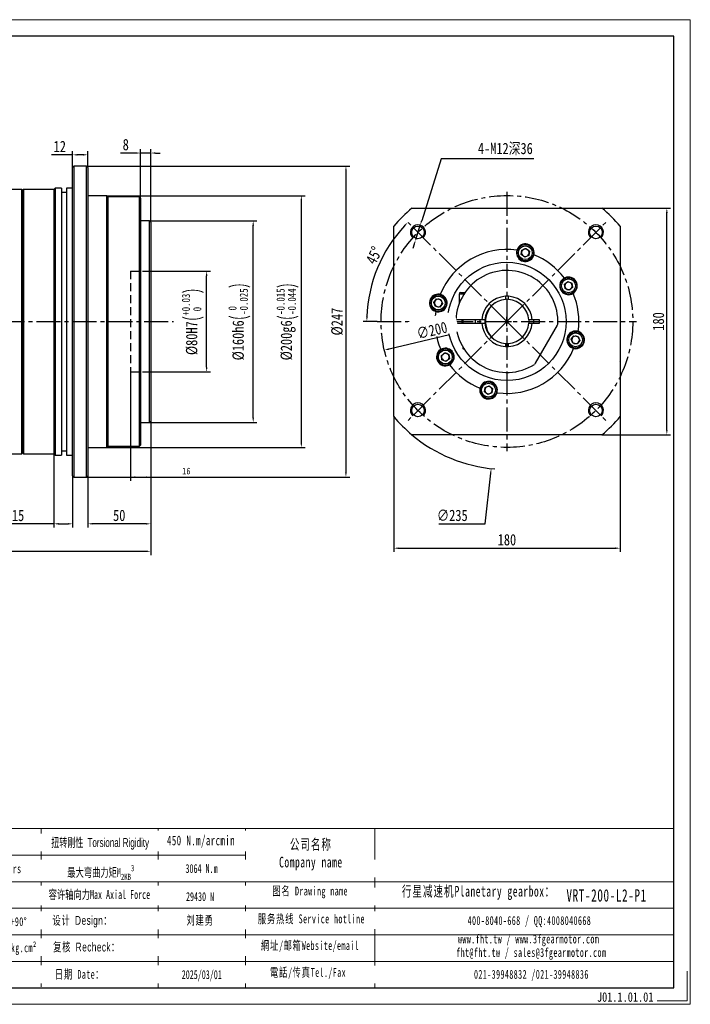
# Model space of a CAD drawing. Header units: millimetres. Extents: x 10014 to 11120, y 367 to 1148.
# Tile 8 of 8: x 10587 to 11120, y 367 to 1148. Entities that reach past the tile are written whole.
import ezdxf

# ---------------------------------------------------------------- set-up
doc = ezdxf.new("R2010")
doc.units = ezdxf.units.MM
doc.header["$PDSIZE"] = -5
doc.linetypes.add('CENTER2', pattern=[28.575, 19.05, -3.175, 3.175, -3.175])
doc.linetypes.add('DASHED2', pattern=[9.525, 6.35, -3.175])
doc.layers.get('Defpoints').update_dxf_attribs({"lineweight": 18})
for name, color, linetype in [('1轮廓实线层', 7, 'Continuous'), ('2细线层', 4, 'Continuous'), ('3中心线层', 1, 'CENTER2'), ('4虚线层', 6, 'DASHED2'), ('6文字层', 3, 'Continuous')]:
    doc.layers.add(name, color=color, linetype=linetype)
for name, color, linetype, lineweight in [('7标注层', 4, 'Continuous', 18), ('SLD-0', 7, 'Continuous', 18), ('图框_外框线', 7, 'Continuous', 18)]:
    doc.layers.add(name, color=color, linetype=linetype, lineweight=lineweight)
doc.styles.add('TH_GBDIM', font='txt', dxfattribs={"width": 0.8})
doc.styles.add('标准', font='txt', dxfattribs={"width": 0.667})
doc.styles.add('样式 1', font='txt', dxfattribs={"width": 0.8})
doc.dimstyles.new('TH_GBDIM', dxfattribs={"dimscale": 1.5, "dimtxt": 3.5, "dimasz": 2.5, "dimexe": 2, "dimexo": 0, "dimgap": 1.5, "dimtad": 1, "dimdec": 1, "dimdsep": 46, "dimtxsty": 'TH_GBDIM', "dimcen": 2.5, "dimdle": 5, "dimclrd": 4, "dimclre": 4, "dimclrt": 3, "dimadec": 0, "dimazin": 0, "dimtfac": 0.714286, "dimtdec": 1, "dimtmove": 0, "dimatfit": 3, "dimfxl": 1, "dimtolj": 1, "dimarcsym": 0})

# ---------------------------------------------------------------- blocks, each defined once
blk = doc.blocks.new('*U12')
at = {"layer": '3中心线层'}
blk.add_line((-39.9, -39.9), (39.9, 39.9), dxfattribs=at)
blk = doc.blocks.new('*U11')
at = {"layer": '1轮廓实线层', "color": 0, "linetype": 'ByBlock', "lineweight": -2, "transparency": 16777216}
for p, rotation in [((2649.2, 4079.53), 90), ((2649.2, 3999.73), 180), ((2729.01, 3999.73), 270)]:
    blk.add_blockref('*U12', p, dxfattribs=dict(at, rotation=rotation))
blk.add_blockref('*U12', (2729.01, 4079.53), dxfattribs=at)
blk = doc.blocks.new('*D19')
at = {"layer": '7标注层', "color": 4, "lineweight": -2}
blk.add_line((10871.14, 908.85), (10859.81, 908.85), dxfattribs=at)
blk.add_arc((10974.14, 908.85), 111.33, 136.93002, 178.06998, dxfattribs=at)
at = {"layer": '7标注层', "color": 4}
for points in [[(10893.26, 984.45), (10892.36, 985.32), (10895.42, 987.58)], [(10862.25, 912.61), (10863.5, 912.59), (10862.81, 908.85)]]:
    blk.add_solid(points, dxfattribs=at)
at = {"layer": 'Defpoints', "color": 0}
for p in [(10894.33, 988.66), (10866.6, 937.67), (10871.14, 908.85), (10974.14, 908.85), (11077.14, 908.85)]:
    blk.add_point(p, dxfattribs=at)
at = {"layer": '7标注层', "color": 3, "insert": (10868.54, 961.35), "char_height": 9, "attachment_point": 5, "rotation": 63.56604, "style": 'TH_GBDIM'}
blk.add_mtext('\\A1;45%%d', dxfattribs=at)
blk = doc.blocks.new('*D20')
at = {"layer": '7标注层', "color": 4, "lineweight": -2}
for p, q in [((10884.14, 833.31), (10884.14, 725.79)), ((11064.14, 833.31), (11064.14, 725.79)), ((10887.89, 728.79), (11060.39, 728.79))]:
    blk.add_line(p, q, dxfattribs=at)
at = {"layer": '7标注层', "color": 4}
for points in [[(10887.89, 729.41), (10887.89, 728.16), (10884.14, 728.79)], [(11060.39, 728.16), (11060.39, 729.41), (11064.14, 728.79)]]:
    blk.add_solid(points, dxfattribs=at)
at = {"layer": 'Defpoints', "color": 0}
for p in [(10884.14, 833.31), (11064.14, 833.31), (11064.14, 728.79)]:
    blk.add_point(p, dxfattribs=at)
at = {"layer": '7标注层', "color": 3, "insert": (10974.14, 735.44), "char_height": 9, "attachment_point": 5, "style": 'TH_GBDIM'}
blk.add_mtext('\\A1;180', dxfattribs=at)
blk = doc.blocks.new('*D21')
at = {"layer": '7标注层', "color": 4, "lineweight": -2}
for p, q in [((10970.39, 908.85), (10977.89, 908.85)), ((10974.14, 905.1), (10974.14, 912.6)), ((10956.9, 748.15), (10961.21, 788.3)), ((10920.15, 748.15), (10956.9, 748.15))]:
    blk.add_line(p, q, dxfattribs=at)
blk.add_arc((10974.14, 908.85), 117.5, 229.99225, 265.34139, dxfattribs=at)
at = {"layer": '7标注层', "color": 4}
blk.add_solid([(10961.83, 788.23), (10960.59, 788.36), (10961.61, 792.02)], dxfattribs=at)
at = {"layer": 'Defpoints', "color": 0}
for p in [(10986.67, 1025.68), (10961.61, 792.02)]:
    blk.add_point(p, dxfattribs=at)
at = {"layer": '7标注层', "color": 3, "insert": (10930.69, 754.8), "char_height": 9, "attachment_point": 5, "style": 'TH_GBDIM'}
blk.add_mtext('\\A1;{∅235}{}{}', dxfattribs=at)
blk = doc.blocks.new('*D22')
at = {"layer": '7标注层', "color": 4, "lineweight": -2}
for p, q in [((10922, 1037.97), (10906.38, 988.86)), ((10995.6, 1037.97), (10922, 1037.97)), ((10901.61, 973.85), (10905.25, 985.28)), ((10900.47, 970.27), (10899.34, 966.7))]:
    blk.add_line(p, q, dxfattribs=at)
at = {"layer": '7标注层', "color": 4}
for points in [[(10905.79, 989.05), (10906.98, 988.67), (10905.25, 985.28)], [(10901.07, 970.08), (10899.88, 970.46), (10901.61, 973.85)]]:
    blk.add_solid(points, dxfattribs=at)
at = {"layer": 'Defpoints', "color": 0}
for p in [(10905.25, 985.28), (10901.61, 973.85)]:
    blk.add_point(p, dxfattribs=at)
at = {"layer": '7标注层', "color": 3, "insert": (10972.87, 1045.78), "char_height": 9, "attachment_point": 5, "style": 'TH_GBDIM'}
blk.add_mtext('\\A1;{4-M12深36}{}{}', dxfattribs=at)
blk = doc.blocks.new('*D25')
at = {"layer": '7标注层', "color": 4, "lineweight": -2}
for p, q in [((10691.03, 829.71), (10691.03, 723.32)), ((10443.53, 819.21), (10443.53, 723.32)), ((10447.28, 726.32), (10687.28, 726.32))]:
    blk.add_line(p, q, dxfattribs=at)
at = {"layer": '7标注层', "color": 4}
for points in [[(10447.28, 726.94), (10447.28, 725.69), (10443.53, 726.32)], [(10687.28, 725.69), (10687.28, 726.94), (10691.03, 726.32)]]:
    blk.add_solid(points, dxfattribs=at)
at = {"layer": 'Defpoints', "color": 0}
for p in [(10691.03, 829.71), (10443.53, 819.21), (10691.03, 726.32)]:
    blk.add_point(p, dxfattribs=at)
at = {"layer": '7标注层', "color": 3, "insert": (10568.78, 732.92), "char_height": 9, "attachment_point": 5, "style": 'TH_GBDIM'}
blk.add_mtext('\\A1;247.5', dxfattribs=at)
blk = doc.blocks.new('*D26')
at = {"layer": '7标注层', "color": 4, "lineweight": -2}
for p, q in [((10691.03, 948.71), (10738.51, 948.71)), ((10735.51, 872.46), (10735.51, 944.96)), ((10691.03, 868.71), (10738.51, 868.71))]:
    blk.add_line(p, q, dxfattribs=at)
at = {"layer": '7标注层', "color": 4}
for points in [[(10736.13, 944.96), (10734.88, 944.96), (10735.51, 948.71)], [(10734.88, 872.46), (10736.13, 872.46), (10735.51, 868.71)]]:
    blk.add_solid(points, dxfattribs=at)
at = {"layer": 'Defpoints', "color": 0}
for p in [(10691.03, 948.71), (10735.51, 948.71), (10691.03, 868.71)]:
    blk.add_point(p, dxfattribs=at)
at = {"layer": '7标注层', "color": 3, "insert": (10724.61, 908.71), "char_height": 9, "attachment_point": 5, "rotation": 90, "style": 'TH_GBDIM'}
blk.add_mtext('\\A1;{%%c80}{}{H7\\H0.7143x;{\\H2x;\\W0.5;(}\\S+0.03^  0;{\\H2x;\\W0.5;)}}', dxfattribs=at)
blk = doc.blocks.new('*D27')
at = {"layer": '7标注层', "color": 4, "lineweight": -2}
for p, q in [((10675.03, 868.71), (10675.03, 782.21)), ((10691.03, 829.71), (10691.03, 782.21)), ((10678.78, 785.21), (10687.28, 785.21)), ((10691.03, 785.21), (10724.15, 785.21))]:
    blk.add_line(p, q, dxfattribs=at)
at = {"layer": '7标注层', "color": 4}
for points in [[(10678.78, 785.83), (10678.78, 784.58), (10675.03, 785.21)], [(10687.28, 784.58), (10687.28, 785.83), (10691.03, 785.21)]]:
    blk.add_solid(points, dxfattribs=at)
at = {"layer": 'Defpoints', "color": 0}
for p in [(10675.03, 868.71), (10691.03, 829.71), (10691.03, 785.21)]:
    blk.add_point(p, dxfattribs=at)
at = {"layer": '7标注层', "color": 3, "insert": (10719.39, 790.02), "char_height": 5.25, "attachment_point": 5, "style": 'TH_GBDIM'}
blk.add_mtext('\\A1;16', dxfattribs=at)
blk = doc.blocks.new('*D28')
at = {"layer": '7标注层', "color": 4, "lineweight": -2}
for p, q in [((10690.03, 988.71), (10775.49, 988.71)), ((10772.49, 832.46), (10772.49, 984.96)), ((10690.03, 828.71), (10775.49, 828.71))]:
    blk.add_line(p, q, dxfattribs=at)
at = {"layer": '7标注层', "color": 4}
for points in [[(10773.12, 984.96), (10771.87, 984.96), (10772.49, 988.71)], [(10771.87, 832.46), (10773.12, 832.46), (10772.49, 828.71)]]:
    blk.add_solid(points, dxfattribs=at)
at = {"layer": 'Defpoints', "color": 0}
for p in [(10690.03, 988.71), (10772.49, 988.71), (10690.03, 828.71)]:
    blk.add_point(p, dxfattribs=at)
at = {"layer": '7标注层', "color": 3, "insert": (10761.59, 908.71), "char_height": 9, "attachment_point": 5, "rotation": 90, "style": 'TH_GBDIM'}
blk.add_mtext('\\A1;{%%c160}{}{h6\\H0.7143x;{\\H2x;\\W0.5;(}\\S 0^ -0.025;{\\H2x;\\W0.5;)}}', dxfattribs=at)
blk = doc.blocks.new('*D29')
at = {"layer": '7标注层', "color": 4, "lineweight": -2}
for p, q in [((10656.03, 1008.71), (10813.76, 1008.71)), ((10810.76, 812.46), (10810.76, 1004.96)), ((10656.03, 808.71), (10813.76, 808.71))]:
    blk.add_line(p, q, dxfattribs=at)
at = {"layer": '7标注层', "color": 4}
for points in [[(10811.38, 1004.96), (10810.13, 1004.96), (10810.76, 1008.71)], [(10810.13, 812.46), (10811.38, 812.46), (10810.76, 808.71)]]:
    blk.add_solid(points, dxfattribs=at)
at = {"layer": 'Defpoints', "color": 0}
for p in [(10656.03, 1008.71), (10810.76, 1008.71), (10656.03, 808.71)]:
    blk.add_point(p, dxfattribs=at)
at = {"layer": '7标注层', "color": 3, "insert": (10799.85, 908.71), "char_height": 9, "attachment_point": 5, "rotation": 90, "style": 'TH_GBDIM'}
blk.add_mtext('\\A1;{%%c200}{}{g6\\H0.7143x;{\\H2x;\\W0.5;(}\\S-0.015^ -0.044;{\\H2x;\\W0.5;)}}', dxfattribs=at)
blk = doc.blocks.new('*D30')
at = {"layer": '7标注层', "color": 4, "lineweight": -2}
for p, q in [((10640.03, 1032.21), (10849.2, 1032.21)), ((10846.2, 1028.46), (10846.2, 788.96)), ((10640.03, 785.21), (10849.2, 785.21))]:
    blk.add_line(p, q, dxfattribs=at)
at = {"layer": '7标注层', "color": 4}
for points in [[(10846.82, 1028.46), (10845.57, 1028.46), (10846.2, 1032.21)], [(10845.57, 788.96), (10846.82, 788.96), (10846.2, 785.21)]]:
    blk.add_solid(points, dxfattribs=at)
at = {"layer": 'Defpoints', "color": 0}
for p in [(10640.03, 1032.21), (10640.03, 785.21), (10846.2, 785.21)]:
    blk.add_point(p, dxfattribs=at)
at = {"layer": '7标注层', "color": 3, "insert": (10839.22, 908.71), "char_height": 9, "attachment_point": 5, "rotation": 90, "style": 'TH_GBDIM'}
blk.add_mtext('\\A1;{%%c247}{}{}', dxfattribs=at)
blk = doc.blocks.new('*D31')
at = {"layer": '7标注层', "color": 4, "lineweight": -2}
for p, q in [((10691.03, 829.71), (10691.03, 745.15)), ((10641.03, 786.21), (10641.03, 745.15)), ((10687.28, 748.15), (10644.78, 748.15))]:
    blk.add_line(p, q, dxfattribs=at)
at = {"layer": '7标注层', "color": 4}
for points in [[(10644.78, 748.77), (10644.78, 747.52), (10641.03, 748.15)], [(10687.28, 747.52), (10687.28, 748.77), (10691.03, 748.15)]]:
    blk.add_solid(points, dxfattribs=at)
at = {"layer": 'Defpoints', "color": 0}
for p in [(10691.03, 829.71), (10641.03, 786.21), (10641.03, 748.15)]:
    blk.add_point(p, dxfattribs=at)
at = {"layer": '7标注层', "color": 3, "insert": (10666.03, 754.8), "char_height": 9, "attachment_point": 5, "style": 'TH_GBDIM'}
blk.add_mtext('\\A1;50', dxfattribs=at)
blk = doc.blocks.new('*D32')
at = {"layer": '7标注层', "color": 4, "lineweight": -2}
for p, q in [((10614.03, 803.71), (10614.03, 745.15)), ((10629.03, 786.21), (10629.03, 745.15)), ((10614.03, 748.15), (10579.18, 748.15)), ((10617.78, 748.15), (10625.28, 748.15))]:
    blk.add_line(p, q, dxfattribs=at)
at = {"layer": '7标注层', "color": 4}
for points in [[(10617.78, 748.77), (10617.78, 747.52), (10614.03, 748.15)], [(10625.28, 747.52), (10625.28, 748.77), (10629.03, 748.15)]]:
    blk.add_solid(points, dxfattribs=at)
at = {"layer": 'Defpoints', "color": 0}
for p in [(10614.03, 803.71), (10629.03, 786.21), (10629.03, 748.15)]:
    blk.add_point(p, dxfattribs=at)
at = {"layer": '7标注层', "color": 3, "insert": (10585.67, 754.77), "char_height": 9, "attachment_point": 5, "style": 'TH_GBDIM'}
blk.add_mtext('\\A1;15', dxfattribs=at)
blk = doc.blocks.new('*D33')
at = {"layer": '7标注层', "color": 4, "lineweight": -2}
for p, q in [((10679.28, 1042.6), (10666.93, 1042.6)), ((10683.03, 1006.71), (10683.03, 1045.6)), ((10691.03, 1042.6), (10683.03, 1042.6)), ((10691.03, 987.71), (10691.03, 1045.6)), ((10694.78, 1042.6), (10698.53, 1042.6))]:
    blk.add_line(p, q, dxfattribs=at)
at = {"layer": '7标注层', "color": 4}
for points in [[(10679.28, 1041.97), (10679.28, 1043.22), (10683.03, 1042.6)], [(10694.78, 1043.22), (10694.78, 1041.97), (10691.03, 1042.6)]]:
    blk.add_solid(points, dxfattribs=at)
at = {"layer": 'Defpoints', "color": 0}
for p in [(10683.03, 1042.6), (10683.03, 1006.71), (10691.03, 987.71)]:
    blk.add_point(p, dxfattribs=at)
at = {"layer": '7标注层', "color": 3, "insert": (10671.23, 1049.25), "char_height": 9, "attachment_point": 5, "style": 'TH_GBDIM'}
blk.add_mtext('\\A1;8', dxfattribs=at)
blk = doc.blocks.new('*D34')
at = {"layer": '7标注层', "color": 4, "lineweight": -2}
for p, q in [((10629.03, 1041.18), (10612.29, 1041.18)), ((10629.03, 1031.21), (10629.03, 1044.18)), ((10637.28, 1041.18), (10632.78, 1041.18)), ((10641.03, 1031.21), (10641.03, 1044.18))]:
    blk.add_line(p, q, dxfattribs=at)
at = {"layer": '7标注层', "color": 4}
for points in [[(10632.78, 1041.8), (10632.78, 1040.55), (10629.03, 1041.18)], [(10637.28, 1040.55), (10637.28, 1041.8), (10641.03, 1041.18)]]:
    blk.add_solid(points, dxfattribs=at)
at = {"layer": 'Defpoints', "color": 0}
for p in [(10629.03, 1041.18), (10629.03, 1031.21), (10641.03, 1031.21)]:
    blk.add_point(p, dxfattribs=at)
at = {"layer": '7标注层', "color": 3, "insert": (10618.79, 1047.8), "char_height": 9, "attachment_point": 5, "style": 'TH_GBDIM'}
blk.add_mtext('\\A1;12', dxfattribs=at)
blk = doc.blocks.new('*D37')
at = {"layer": '7标注层', "color": 4, "lineweight": -2}
for p, q in [((11049.68, 998.85), (11104.2, 998.85)), ((11101.2, 822.6), (11101.2, 995.1)), ((11049.68, 818.85), (11104.2, 818.85))]:
    blk.add_line(p, q, dxfattribs=at)
at = {"layer": '7标注层', "color": 4}
for points in [[(11101.83, 995.1), (11100.58, 995.1), (11101.2, 998.85)], [(11100.58, 822.6), (11101.83, 822.6), (11101.2, 818.85)]]:
    blk.add_solid(points, dxfattribs=at)
at = {"layer": 'Defpoints', "color": 0}
for p in [(11049.68, 998.85), (11101.2, 998.85), (11049.68, 818.85)]:
    blk.add_point(p, dxfattribs=at)
at = {"layer": '7标注层', "color": 3, "insert": (11094.55, 908.85), "char_height": 9, "attachment_point": 5, "rotation": 90, "style": 'TH_GBDIM'}
blk.add_mtext('\\A1;180', dxfattribs=at)
blk = doc.blocks.new('*D40')
at = {"layer": '7标注层', "color": 4, "lineweight": -2}
blk.add_line((10928.57, 898.2), (10880.42, 886.95), dxfattribs=at)
at = {"layer": '7标注层', "color": 4}
blk.add_solid([(10880.27, 887.56), (10880.56, 886.34), (10876.76, 886.09)], dxfattribs=at)
at = {"layer": 'Defpoints', "color": 0}
for p in [(11071.51, 931.62), (10876.76, 886.09)]:
    blk.add_point(p, dxfattribs=at)
at = {"layer": '7标注层', "color": 3, "insert": (10914.55, 901.75), "char_height": 9, "attachment_point": 5, "rotation": 13.15674, "style": 'TH_GBDIM'}
blk.add_mtext('\\A1;∅200', dxfattribs=at)

msp = doc.modelspace()

# ---------------------------------------------------------------- linework, layer by layer
at = {"layer": '1轮廓实线层', "linetype": 'Continuous', "lineweight": 30}
for p, q in [((10630.03, 1032.21), (10629.03, 1031.21)), ((10640.03, 1032.21), (10630.03, 1032.21)), ((10630.03, 1032.21), (10630.03, 785.21)), ((10641.03, 1031.21), (10640.03, 1032.21)), ((10640.03, 908.71), (10640.03, 1032.21)), ((10629.03, 786.21), (10629.03, 1031.21)), ((10641.03, 1031.21), (10641.03, 908.71)), ((10588.53, 1013.71), (10565.53, 1013.71)), ((10589.03, 1013.21), (10588.53, 1013.71)), ((10588.53, 908.71), (10588.53, 1013.71)), ((10590.03, 1013.71), (10589.03, 1012.71)), ((10589.03, 1013.21), (10589.03, 908.71)), ((10614.03, 1013.71), (10590.03, 1013.71)), ((10590.03, 1013.71), (10590.03, 803.71)), ((10615.03, 1014.71), (10614.03, 1013.71)), ((10614.03, 1013.71), (10614.03, 803.71)), ((10620.03, 1014.71), (10615.03, 1014.71)), ((10615.03, 1014.71), (10615.03, 802.71)), ((10620.03, 1014.71), (10620.03, 802.71)), ((10624.03, 1011.21), (10620.03, 1011.21)), ((10629.03, 1014.71), (10624.03, 1014.71)), ((10624.03, 1014.71), (10624.03, 802.71)), ((10656.03, 1008.71), (10641.03, 1008.71)), ((10657.03, 1007.71), (10656.03, 1008.71)), ((10656.03, 1008.71), (10656.03, 808.71)), ((10682.03, 1007.71), (10657.03, 1007.71)), ((10657.03, 1007.71), (10657.03, 809.71)), ((10683.03, 1006.71), (10682.03, 1007.71)), ((10682.03, 908.71), (10682.03, 1007.71)), ((10683.03, 1006.71), (10683.03, 908.71)), ((10898.6, 998.85), (11049.68, 998.85)), ((10690.03, 988.71), (10683.03, 988.71)), ((10691.03, 987.71), (10690.03, 988.71)), ((10690.03, 828.71), (10690.03, 988.71)), ((10691.03, 987.71), (10691.03, 829.71)), ((10884.14, 833.31), (10884.14, 984.39)), ((11064.14, 984.39), (11064.14, 833.31)), ((10982.23, 965.93), (10982.06, 965.45)), ((10985.56, 962.11), (10986.02, 965.54)), ((10988.31, 960), (10985.56, 962.11)), ((10986.02, 965.54), (10989.22, 966.86)), ((10989.22, 966.86), (10991.96, 964.75)), ((10991.96, 964.75), (10991.51, 961.32)), ((10995.58, 961.83), (10995.68, 962.33)), ((10991.51, 961.32), (10988.31, 960)), ((11020.22, 943.5), (11019.76, 943.27)), ((11019.87, 938.43), (11022.62, 940.54)), ((11020.32, 935), (11019.87, 938.43)), ((11022.62, 940.54), (11025.82, 939.21)), ((11025.82, 939.21), (11026.27, 935.78)), ((10936.14, 930.6), (10936.14, 922.86)), ((10939.97, 930.6), (10936.14, 930.6)), ((10937.39, 931.85), (10940.8, 931.85)), ((11023.52, 933.67), (11020.32, 935)), ((11026.27, 935.78), (11023.52, 933.67)), ((11026.76, 931.16), (11027.18, 931.44)), ((10916.13, 923.93), (10918.24, 926.68)), ((10917.45, 920.73), (10916.13, 923.93)), ((10918.24, 926.68), (10921.68, 926.22)), ((10921.16, 930.29), (10920.66, 930.39)), ((10923, 923.02), (10920.89, 920.28)), ((10921.68, 926.22), (10923, 923.02)), ((10972.89, 928.82), (10972.89, 928.31)), ((10972.89, 928.31), (10972.89, 926.89)), ((10972.89, 926.89), (10972.89, 926.31)), ((10975.39, 928.31), (10975.39, 928.82)), ((10975.39, 926.89), (10975.39, 928.31)), ((10975.39, 926.31), (10975.39, 926.89)), ((10917.06, 916.94), (10917.54, 916.78)), ((10920.89, 920.28), (10917.45, 920.73)), ((10588.53, 803.71), (10588.53, 908.71)), ((10589.03, 908.71), (10589.03, 804.21)), ((10640.03, 785.21), (10640.03, 908.71)), ((10641.03, 908.71), (10641.03, 786.21)), ((10682.03, 809.71), (10682.03, 908.71)), ((10683.03, 908.71), (10683.03, 810.71)), ((10934.16, 910.1), (10933.66, 910.1)), ((10933.66, 907.6), (10934.16, 907.6)), ((10953.18, 910.1), (10934.16, 910.1)), ((10934.16, 907.6), (10953.18, 907.6)), ((10939.14, 910.1), (10939.14, 907.6)), ((10949.14, 907.6), (10949.14, 910.1)), ((10954.18, 910.1), (10953.18, 910.1)), ((10953.18, 907.6), (10954.18, 907.6)), ((10954.68, 910.1), (10954.18, 910.1)), ((10954.18, 907.6), (10954.68, 907.6)), ((10956.1, 910.1), (10954.68, 910.1)), ((10954.68, 907.6), (10956.1, 907.6)), ((10956.68, 910.1), (10956.1, 910.1)), ((10956.1, 907.6), (10956.68, 907.6)), ((10992.17, 910.1), (10991.59, 910.1)), ((10991.59, 907.6), (10992.17, 907.6)), ((10993.6, 910.1), (10992.17, 910.1)), ((10992.17, 907.6), (10993.6, 907.6)), ((10994.1, 910.1), (10993.6, 910.1)), ((10993.6, 907.6), (10994.1, 907.6)), ((10995.1, 910.1), (10994.1, 910.1)), ((10994.1, 907.6), (10995.1, 907.6)), ((11000.14, 910.1), (10995.1, 910.1)), ((10995.1, 907.6), (11000.14, 907.6)), ((11000.14, 907.6), (11000.14, 910.1)), ((11014.03, 905.95), (10996.6, 875.76)), ((11014.59, 906.92), (11014.03, 905.95)), ((11031.22, 900.77), (11030.74, 900.93)), ((10972.89, 891.4), (10972.89, 890.82)), ((10975.39, 890.82), (10975.39, 891.4)), ((11025.28, 894.69), (11027.39, 897.43)), ((11026.6, 891.49), (11025.28, 894.69)), ((11030.04, 891.03), (11026.6, 891.49)), ((11027.39, 897.43), (11030.82, 896.98)), ((11032.15, 893.78), (11030.04, 891.03)), ((11030.82, 896.98), (11032.15, 893.78)), ((10921.52, 886.55), (10921.1, 886.27)), ((10922.01, 881.93), (10924.76, 884.04)), ((10924.76, 884.04), (10927.96, 882.71)), ((10939.14, 888.48), (10939.14, 887.25)), ((10939.14, 887.25), (10939.54, 886.85)), ((10939.14, 887.25), (10939.88, 887.25)), ((10940.14, 886.85), (10939.54, 886.85)), ((10972.89, 890.82), (10972.89, 889.39)), ((10972.89, 889.39), (10972.89, 888.89)), ((10975.39, 889.39), (10975.39, 890.82)), ((10975.39, 888.89), (10975.39, 889.39)), ((11027.12, 887.42), (11027.62, 887.32)), ((10922.46, 878.5), (10922.01, 881.93)), ((10925.66, 877.17), (10922.46, 878.5)), ((10928.41, 879.28), (10925.66, 877.17)), ((10927.96, 882.71), (10928.41, 879.28)), ((10996.6, 875.76), (10996.04, 874.79)), ((11064.29, 876.41), (11064.14, 877.13)), ((10928.06, 874.21), (10928.52, 874.44)), ((10952.7, 855.88), (10952.6, 855.38)), ((10956.31, 852.96), (10956.77, 856.39)), ((10959.06, 850.85), (10956.31, 852.96)), ((10956.77, 856.39), (10959.97, 857.71)), ((10959.97, 857.71), (10962.72, 855.6)), ((10962.72, 855.6), (10962.26, 852.17)), ((10962.26, 852.17), (10959.06, 850.85)), ((10966.05, 851.77), (10966.22, 852.26)), ((10690.03, 828.71), (10691.03, 829.71)), ((10683.03, 828.71), (10690.03, 828.71)), ((11049.68, 818.85), (10898.6, 818.85)), ((10620.03, 806.21), (10624.03, 806.21)), ((10641.03, 808.71), (10656.03, 808.71)), ((10656.03, 808.71), (10657.03, 809.71)), ((10657.03, 809.71), (10682.03, 809.71)), ((10682.03, 809.71), (10683.03, 810.71)), ((10565.53, 803.71), (10588.53, 803.71)), ((10588.53, 803.71), (10589.03, 804.21)), ((10589.03, 804.71), (10590.03, 803.71)), ((10590.03, 803.71), (10614.03, 803.71)), ((10614.03, 803.71), (10615.03, 802.71)), ((10615.03, 802.71), (10620.03, 802.71)), ((10624.03, 802.71), (10629.03, 802.71)), ((10629.03, 786.21), (10630.03, 785.21)), ((10630.03, 785.21), (10640.03, 785.21)), ((10640.03, 785.21), (10641.03, 786.21))]:
    msp.add_line(p, q, dxfattribs=at)
at = {"layer": '1轮廓实线层', "linetype": 'Continuous', "lineweight": 30, "flags": 128}
for points in [[(10975.39, 928.82), (10974.14, 928.85), (10972.89, 928.82)], [(10938.66, 907.6), (10938.64, 908.85), (10938.66, 910.1)], [(10939.14, 907.72), (10939.12, 907.71), (10939, 907.6)], [(10939.07, 910.1), (10939.12, 910.07), (10939.14, 910.06)], [(10972.89, 888.89), (10974.14, 888.85), (10975.39, 888.89)]]:
    msp.add_lwpolyline(points, dxfattribs=at)
at = {"layer": '1轮廓实线层'}
for centre in [(10903.43, 979.57), (11044.85, 979.57), (10903.43, 838.14), (11044.85, 838.14)]:
    msp.add_circle(centre, 5, dxfattribs=at)
at = {"layer": '1轮廓实线层', "linetype": 'Continuous', "lineweight": 30}
for centre, radius in [((10988.76, 963.43), 6.5), ((10988.76, 963.43), 5.5), ((10974.14, 908.85), 47), ((11023.07, 937.1), 6.5), ((11023.07, 937.1), 5.5), ((10919.56, 923.48), 6.5), ((10919.56, 923.48), 5.5), ((11028.71, 894.23), 6.5), ((11028.71, 894.23), 5.5), ((10925.21, 880.6), 6.5), ((10925.21, 880.6), 5.5), ((10959.52, 854.28), 6.5), ((10959.52, 854.28), 5.5)]:
    msp.add_circle(centre, radius, dxfattribs=at)
for centre, radius, start, end in [((10974.14, 908.85), 117.5, 130.00775, 139.99225), ((10974.14, 908.85), 117.5, 40.00775, 49.99225), ((10988.76, 963.43), 7, 350.97017, 159.02983), ((10974.14, 908.85), 57.15, 82.03203, 157.96797), ((10988.76, 963.43), 7, 172.64642, 337.35358), ((10988.76, 963.43), 7, 163.19807, 172.64642), ((10988.76, 963.43), 3, 172.44828, 232.44828), ((10988.76, 963.43), 3, 112.44828, 172.44828), ((10988.76, 963.43), 3, 52.44828, 112.44828), ((10988.76, 963.43), 3, 292.44828, 352.44828), ((10988.76, 963.43), 3, 352.44828, 52.44828), ((10988.76, 963.43), 7, 337.35358, 346.80193), ((10974.14, 908.85), 57.15, 37.03203, 67.96797), ((10988.76, 963.43), 3, 232.44828, 292.44828), ((10974.14, 908.85), 40.5, 357.26604, 178.23133), ((11023.07, 937.1), 7, 127.64642, 292.35358), ((11023.07, 937.1), 7, 118.19807, 127.64642), ((11023.07, 937.1), 3, 127.44828, 187.44828), ((11023.07, 937.1), 7, 305.97017, 114.02983), ((11023.07, 937.1), 3, 67.44828, 127.44828), ((11023.07, 937.1), 3, 7.44828, 67.44828), ((10919.56, 923.48), 7, 80.97017, 249.02983), ((10937.39, 930.6), 1.25, 90, 180), ((11023.07, 937.1), 3, 187.44828, 247.44828), ((11023.07, 937.1), 3, 247.44828, 307.44828), ((11023.07, 937.1), 3, 307.44828, 7.44828), ((11023.07, 937.1), 7, 292.35358, 301.80193), ((10974.14, 908.85), 57.15, 352.03203, 22.96797), ((10919.56, 923.48), 3, 142.44828, 202.44828), ((10919.56, 923.48), 3, 82.44828, 142.44828), ((10919.56, 923.48), 7, 262.64642, 67.35358), ((10919.56, 923.48), 3, 22.44828, 82.44828), ((10919.56, 923.48), 7, 67.35358, 76.80193), ((10919.56, 923.48), 3, 322.44828, 22.44828), ((10974.14, 908.85), 20, 93.58332, 176.41668), ((10974.14, 908.85), 17.5, 94.09604, 175.90396), ((10975.39, 908.77), 18.25, 124.3917, 227.47906), ((10974.14, 908.85), 17.6, 85.92727, 94.07273), ((10974.14, 908.85), 20, 3.58332, 86.41668), ((10974.14, 908.85), 17.5, 4.09604, 85.90396), ((10919.56, 923.48), 3, 202.44828, 262.44828), ((10974.14, 908.85), 57.15, 172.03203, 202.96797), ((10919.56, 923.48), 7, 253.19807, 262.64642), ((10919.56, 923.48), 3, 262.44828, 322.44828), ((10974.14, 908.85), 40.5, 181.76867, 302.73396), ((10974.14, 908.85), 21.5, 176.66697, 183.33303), ((10974.14, 908.85), 20, 183.58332, 266.41668), ((10974.14, 908.85), 17.6, 175.92727, 184.07273), ((10974.14, 908.85), 17.5, 184.09604, 265.90396), ((10974.14, 908.85), 17.5, 274.09604, 355.90396), ((10974.14, 908.85), 20, 273.58332, 356.41668), ((10974.14, 908.85), 17.6, 355.92727, 4.07273), ((10974.14, 908.85), 21.5, 356.66697, 3.33303), ((11028.71, 894.23), 7, 82.64642, 247.35358), ((11028.71, 894.23), 7, 260.97017, 69.02983), ((11028.71, 894.23), 7, 73.19807, 82.64642), ((11028.71, 894.23), 3, 142.44828, 202.44828), ((11028.71, 894.23), 3, 202.44828, 262.44828), ((11028.71, 894.23), 3, 82.44828, 142.44828), ((11028.71, 894.23), 3, 262.44828, 322.44828), ((11028.71, 894.23), 3, 22.44828, 82.44828), ((11028.71, 894.23), 3, 322.44828, 22.44828), ((10925.21, 880.6), 7, 125.97017, 294.02983), ((10925.21, 880.6), 7, 112.35358, 121.80193), ((10925.21, 880.6), 7, 307.64642, 112.35358), ((10925.21, 880.6), 3, 67.44828, 127.44828), ((10974.14, 908.85), 57.15, 262.03203, 337.96797), ((10974.14, 908.85), 17.6, 265.92727, 274.07273), ((11028.71, 894.23), 7, 247.35358, 256.80193), ((10925.21, 880.6), 3, 127.44828, 187.44828), ((10925.21, 880.6), 3, 187.44828, 247.44828), ((10925.21, 880.6), 3, 247.44828, 307.44828), ((10925.21, 880.6), 3, 7.44828, 67.44828), ((10925.21, 880.6), 3, 307.44828, 7.44828), ((10925.21, 880.6), 7, 298.19807, 307.64642), ((10974.14, 908.85), 57.15, 217.03203, 247.96797), ((10959.52, 854.28), 7, 352.64642, 157.35358), ((10959.52, 854.28), 7, 170.97017, 339.02983), ((10959.52, 854.28), 7, 157.35358, 166.80193), ((10959.52, 854.28), 3, 172.44828, 232.44828), ((10959.52, 854.28), 3, 112.44828, 172.44828), ((10959.52, 854.28), 3, 52.44828, 112.44828), ((10959.52, 854.28), 3, 292.44828, 352.44828), ((10959.52, 854.28), 3, 352.44828, 52.44828), ((10959.52, 854.28), 7, 343.19807, 352.64642), ((10959.52, 854.28), 3, 232.44828, 292.44828), ((10974.14, 908.85), 117.5, 220.00775, 229.99225), ((10974.14, 908.85), 117.5, 310.00775, 319.99225)]:
    msp.add_arc(centre, radius, start, end, dxfattribs=at)
at = {"layer": '2细线层'}
for centre in [(10903.43, 979.57), (11044.85, 979.57), (10903.43, 838.14), (11044.85, 838.14)]:
    msp.add_arc(centre, 6, 315, 226.71913, dxfattribs=at)
at = {"layer": '3中心线层'}
for p, q in [((10974.14, 1011.85), (10974.14, 805.85)), ((10428.81, 908.71), (10709.09, 908.71)), ((10871.14, 908.85), (11077.14, 908.85))]:
    msp.add_line(p, q, dxfattribs=at)
msp.add_circle((10974.14, 908.85), 100, dxfattribs=at)
at = {"layer": '4虚线层'}
for p, q in [((10675.03, 948.71), (10675.03, 868.71)), ((10675.03, 948.71), (10691.03, 948.71)), ((10675.03, 868.71), (10691.03, 868.71))]:
    msp.add_line(p, q, dxfattribs=at)
at = {"layer": '图框_外框线'}
for p, q in [((10111.82, 506.11), (11106.71, 506.11)), ((10603.92, 506.11), (10603.92, 380.44)), ((10697.09, 506.11), (10697.09, 379.74)), ((10766.31, 506.11), (10766.31, 379.74)), ((10869.03, 506.11), (10869.03, 379.74)), ((10207.16, 485.02), (10766.31, 485.02)), ((10111.82, 463.94), (11106.71, 463.94)), ((10207.16, 442.86), (11106.71, 442.86)), ((10207.16, 421.77), (11106.71, 421.77)), ((10207.16, 400.69), (11106.71, 400.69))]:
    msp.add_line(p, q, dxfattribs=at)
at = {"layer": '图框_外框线', "color": 3}
msp.add_lwpolyline([(10014.14, 366.58), (11119.87, 366.58), (11119.87, 1148.48), (10014.14, 1148.48)], close=True, dxfattribs=at)
at = {"layer": '图框_外框线', "color": 3, "lineweight": 25}
msp.add_lwpolyline([(10079.96, 379.74), (11106.71, 379.74), (11106.71, 1135.32), (10079.96, 1135.32)], close=True, dxfattribs=at)
at = {"layer": '图框_外框线', "color": 3}
msp.add_lwpolyline([(11117.24, 392.9), (11117.24, 369.21), (11093.54, 369.21)], dxfattribs=at)

# ---------------------------------------------------------------- block references
at = {"layer": '1轮廓实线层'}
msp.add_blockref('*U11', (8285.03, -3130.78), dxfattribs=at)

# ---------------------------------------------------------------- texts
at = {"layer": '6文字层', "insert": (11045.67, 376.11), "char_height": 7.5, "width": 43.3044, "attachment_point": 1, "style": '样式 1'}
msp.add_mtext('J01.1.01.01', dxfattribs=at)
at = {"layer": 'SLD-0', "color": 1, "attachment_point": 2, "style": '标准'}
for s, insert, char_height, width in [('\\T1.1;公司名称\\PCompany name', (10818.32, 497.79), 8.4339, 109.1926), ('\\T1.1;22000Hrs', (10574.34, 477.72), 7.0282, 89.882), ('\\T1.1;  行星减速机Planetary gearbox：', (10947.32, 460.6), 8.4339, 132.6453), ('\\T1.1;图名 Drawing name', (10817.75, 460.05), 7.0282, 89.882), ('\\pxt5;{\\T1.1;VRT-200-L2-P1 }', (11053.32, 458), 9.8395, 71.6071), ('\\T1.1;服务热线 Service hotline', (10818.74, 437.95), 7.0282, 100.1372), ('\\T1.1;-15%%D-- +90%%D', (10574.34, 435.75), 7.0282, 60.2903), ('\\T1.1;400-8040-668 / QQ:4008040668', (10991.99, 436.61), 7.0282, 204.6303), ('\\T1.1;www.fht.tw / www.3fgearmotor.com ', (10991.34, 421.97), 7.0282, 204.8606), ('{\\T1.1;7.03-7.42kg.cm²}', (10574.34, 415.03), 7.0282, 105.0483), ('\\T1.1;網址/邮箱Website/email', (10817.65, 416.78), 7.0282, 104.2334), ('\\T1.1;\\pxt12;fht@fht.tw / sales@3fgearmotor.com ', (10993.48, 411.27), 7.0282, 204.8606), ('\\T1.1;電話/传真Tel./Fax', (10816.07, 395.44), 7.0282, 105.487), ('\\T1.1;021-39948832 /021-39948836 ', (10993.56, 393.9), 7.0282, 156.4266)]:
    msp.add_mtext(s, dxfattribs=dict(at, insert=insert, char_height=char_height, width=width))

# ---------------------------------------------------------------- dimensions: what is measured, and where the dimension line sits
at = {"layer": '7标注层'}
for base, p1, p2, picture, middle in [((10629.03, 1041.18), (10641.03, 1031.21), (10629.03, 1031.21), '*D34', (10618.79, 1047.8)), ((10683.03, 1042.6), (10691.03, 987.71), (10683.03, 1006.71), '*D33', (10671.23, 1049.25))]:
    dim = msp.add_linear_dim(base=base, p1=p1, p2=p2, dimstyle='TH_GBDIM', override={"dimtxt": 6}, dxfattribs=at)
    dim.commit()
    dim.dimension.update_dxf_attribs({"geometry": picture, "text_midpoint": middle})
for p1, p2, text, override, picture, middle in [((10901.61, 973.85), (10905.25, 985.28), '{4-M12深36}{}{}', {"dimtxt": 6, "dimtoh": 1}, '*D22', (10972.87, 1037.97)), ((10986.67, 1025.68), (10961.61, 792.02), '{<>}{}{}', {"dimtxt": 6, "dimtih": 1, "dimtoh": 1, "dimtofl": 0}, '*D21', (10930.69, 748.15))]:
    dim = msp.add_diameter_dim_2p(p1=p1, p2=p2, text=text, dimstyle='TH_GBDIM', override=override, dxfattribs=at)
    dim.commit()
    dim.dimension.update_dxf_attribs({"geometry": picture, "text_midpoint": middle, "dimtype": 163})
dim = msp.add_linear_dim(base=(10846.2, 785.21), p1=(10640.03, 1032.21), p2=(10640.03, 785.21), angle=90, text='{%%c<>}{}{}', dimstyle='TH_GBDIM', override={"dimtxt": 6}, dxfattribs=at)
dim.commit()
dim.dimension.update_dxf_attribs({"geometry": '*D30', "text_midpoint": (10846.2, 908.71), "dimtype": 160})
for base, p1, p2, text, picture, middle in [((10810.76, 1008.71), (10656.03, 808.71), (10656.03, 1008.71), '{%%c<>}{}{g6\\H0.7143x;{\\H2x;\\W0.5;(}\\S-0.015^ -0.044;{\\H2x;\\W0.5;)}}', '*D29', (10799.85, 908.71)), ((10772.49, 988.71), (10690.03, 828.71), (10690.03, 988.71), '{%%c<>}{}{h6\\H0.7143x;{\\H2x;\\W0.5;(}\\S 0^ -0.025;{\\H2x;\\W0.5;)}}', '*D28', (10761.59, 908.71)), ((10735.51, 948.71), (10691.03, 868.71), (10691.03, 948.71), '{%%c<>}{}{H7\\H0.7143x;{\\H2x;\\W0.5;(}\\S+0.03^  0;{\\H2x;\\W0.5;)}}', '*D26', (10724.61, 908.71))]:
    dim = msp.add_linear_dim(base=base, p1=p1, p2=p2, angle=90, text=text, dimstyle='TH_GBDIM', override={"dimtxt": 6, "dimgap": 1.5, "dimtad": 1, "dimjust": 0, "dimdec": 1, "dimlfac": 1, "dimse1": 0, "dimse2": 0, "dimsd1": 0, "dimsd2": 0}, dxfattribs=at)
    dim.commit()
    dim.dimension.update_dxf_attribs({"geometry": picture, "text_midpoint": middle})
dim = msp.add_linear_dim(base=(11101.2, 998.85), p1=(11049.68, 818.85), p2=(11049.68, 998.85), angle=90, dimstyle='TH_GBDIM', override={"dimtxt": 6}, dxfattribs=at)
dim.commit()
dim.dimension.update_dxf_attribs({"geometry": '*D37', "text_midpoint": (11094.55, 908.85)})
dim = msp.add_angular_dim_2l(base=(10866.6, 937.67), line1=((10871.14, 908.85), (11077.14, 908.85)), line2=((10974.14, 908.85), (10894.33, 988.66)), dimstyle='TH_GBDIM', override={"dimtxt": 6}, dxfattribs=at)
dim.commit()
dim.dimension.update_dxf_attribs({"geometry": '*D19', "text_midpoint": (10874.45, 958.42), "dimtype": 162})
dim = msp.add_linear_dim(base=(10691.03, 785.21), p1=(10675.03, 868.71), p2=(10691.03, 829.71), dimstyle='TH_GBDIM', dxfattribs=at)
dim.commit()
dim.dimension.update_dxf_attribs({"geometry": '*D27', "text_midpoint": (10719.39, 785.21), "dimtype": 160})
for base, p1, p2, picture, middle in [((10691.03, 726.32), (10443.53, 819.21), (10691.03, 829.71), '*D25', (10568.78, 726.32)), ((10641.03, 748.15), (10691.03, 829.71), (10641.03, 786.21), '*D31', (10666.03, 748.15)), ((11064.14, 728.79), (10884.14, 833.31), (11064.14, 833.31), '*D20', (10974.14, 728.79)), ((10629.03, 748.15), (10614.03, 803.71), (10629.03, 786.21), '*D32', (10585.67, 748.15))]:
    dim = msp.add_linear_dim(base=base, p1=p1, p2=p2, dimstyle='TH_GBDIM', override={"dimtxt": 6}, dxfattribs=at)
    dim.commit()
    dim.dimension.update_dxf_attribs({"geometry": picture, "text_midpoint": middle, "dimtype": 160})

# ---------------------------------------------------------------- next in the draw order: texts
at = {"layer": 'SLD-0', "color": 1, "attachment_point": 2, "style": '标准', "bg_fill": 2}
for s, insert, char_height, width in [('{\\T1.1;450 N.m/arcmin}', (10731.03, 500.58), 7.7486, 99.0949), ('{\\f宋体|b0|i0|c134|p2;容许轴向力Max Axial Force}', (10650.31, 457.27), 7.0282, 273.9127), ('{\\fSimSun|b0|i0|c134|p2;\\T1.1;设计 \\fArial|b0|i0|c0|p34;Design\\fSimSun|b0|i0|c134|p2;：}', (10636.76, 436.74), 7.0282, 273.9127), ('{\\fSimSun|b0|i0|c134|p2;\\T1.1;复核 \\fArial|b0|i0|c0|p34;Recheck\\fSimSun|b0|i0|c134|p2;：}', (10640.08, 415.56), 7.0282, 273.9127), ('{\\T1.1;日期 Date：}', (10634.48, 393.93), 7.0282, 273.9127)]:
    msp.add_mtext(s, dxfattribs=dict(at, insert=insert, char_height=char_height, width=width))

# ---------------------------------------------------------------- next in the draw order: wipeouts: each hides what was drawn before it
msp.add_wipeout([(10894.28, 891.32), (10890.59, 907.1), (10932.38, 916.86), (10936.07, 901.09)]).dxf.layer = '1轮廓实线层'

# ---------------------------------------------------------------- next in the draw order: texts
at = {"layer": 'SLD-0', "color": 1, "width": 273.9127, "attachment_point": 2, "style": '标准', "bg_fill": 2}
for s, insert, char_height in [('{\\f宋体|b0|i0|c134|p2;\\W0.65;扭转刚性 \\fArial|b0|i0|c0|p34;Torsional Rigidity}', (10650.87, 498.54), 7.0282), ('{\\fSimSun|b1|i0|c134|p2;29430 N}', (10730.25, 455.63), 7.0282), ('{\\fSimSun|b0|i0|c134|p2;\\T1.1;刘建勇 }', (10730.29, 436.81), 7.0282), ('2025/03/01', (10731.63, 393.67), 7.028)]:
    msp.add_mtext(s, dxfattribs=dict(at, insert=insert, char_height=char_height))

# ---------------------------------------------------------------- next in the draw order: dimensions: what is measured, and where the dimension line sits
at = {"layer": '7标注层'}
dim = msp.add_diameter_dim_2p(p1=(11071.51, 931.62), p2=(10876.76, 886.09), dimstyle='TH_GBDIM', override={"dimtxt": 6}, dxfattribs=at)
dim.commit()
dim.dimension.update_dxf_attribs({"geometry": '*D40', "text_midpoint": (10916.06, 895.28), "dimtype": 163})

# ---------------------------------------------------------------- next in the draw order: texts
at = {"layer": 'SLD-0', "color": 1, "insert": (10651.43, 477.16), "char_height": 7.0282, "width": 273.9127, "attachment_point": 2, "style": '标准', "bg_fill": 2}
msp.add_mtext('\\A1;最大弯曲力矩M{\\H0.7x;\\S^ 2KB;}{\\H0.7x;\\S3^ ;}', dxfattribs=at)

# ---------------------------------------------------------------- next in the draw order: texts
at = {"layer": 'SLD-0', "color": 1, "insert": (10731.43, 477.9), "char_height": 7.0282, "width": 273.9127, "attachment_point": 2, "style": '标准', "bg_fill": 2}
msp.add_mtext('{\\fSimSun|b1|i0|c134|p2;3064 N.m}', dxfattribs=at)

doc.saveas('drawing.dxf')
